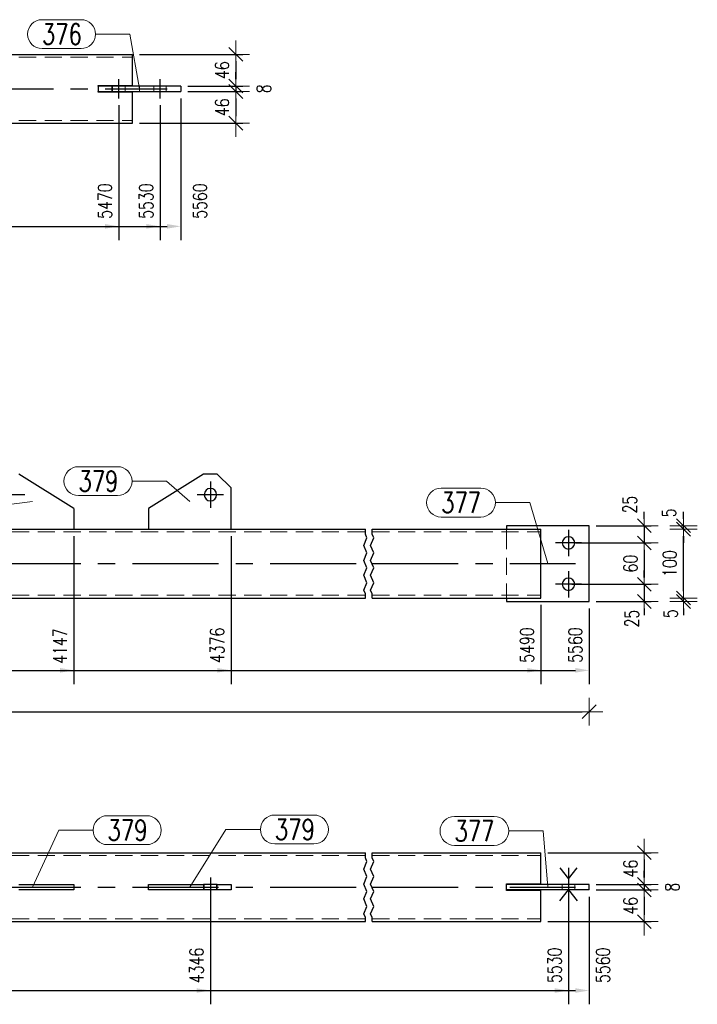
# Model space of a CAD drawing. Header units: millimetres. Extents: x -1005 to 207, y 18226 to 18896.
# Tile 25 of 50: x -393 to -295, y 18605 to 18748. Entities that reach past the tile are written whole.
import ezdxf

# ---------------------------------------------------------------- set-up
doc = ezdxf.new("R2010")
doc.units = ezdxf.units.MM
doc.header["$LTSCALE"] = 10
doc.linetypes.add('HIDDEN', pattern=[0.375, 0.25, -0.125])
doc.linetypes.add('MITTE', pattern=[2, 1.25, -0.25, 0.25, -0.25])
doc.layers.get('Defpoints').update_dxf_attribs({"color": 1})
doc.layers.add('PS_Bolt', color=4, linetype='Continuous')
doc.layers.add('PS_Mid', color=5, linetype='MITTE')
for name, color, linetype, lineweight in [('PS_DIM', 4, 'Continuous', 13), ('PS_Hidden', 2, 'HIDDEN', 9), ('PS_Pos', 1, 'Continuous', 15), ('PS_Shape', 161, 'Continuous', 30), ('PS_SOLID', 7, 'Continuous', 30)]:
    doc.layers.add(name, color=color, linetype=linetype, lineweight=lineweight)
doc.styles.add('simplex', font='simplex.shx', dxfattribs={"width": 0.75})
doc.dimstyles.new('1_10_GŁ_DS1-LS10', dxfattribs={"dimtxt": 2, "dimasz": 2, "dimexe": 2, "dimexo": 1, "dimgap": 1, "dimtad": 1, "dimjust": 4, "dimdec": 0, "dimlfac": 10, "dimtxsty": 'simplex', "dimblk1": 'NONE', "dimsah": 1, "dimcen": 2, "dimclrd": 256, "dimclre": 256, "dimclrt": 3, "dimadec": 1, "dimazin": 0, "dimtfac": 1, "dimtdec": 0, "dimtmove": 2, "dimatfit": 3, "dimfxl": 1, "dimarcsym": 0})
doc.dimstyles.new('1_10_PRZ', dxfattribs={"dimtxt": 2, "dimasz": 1, "dimexe": 2, "dimexo": 5, "dimgap": 1, "dimtad": 1, "dimdec": 0, "dimlfac": 10, "dimtxsty": 'simplex', "dimblk": 'dimznak', "dimcen": 2, "dimse1": 1, "dimse2": 1, "dimclrt": 3, "dimadec": 1, "dimazin": 0, "dimtfac": 1, "dimtdec": 0, "dimtix": 1, "dimtmove": 2, "dimatfit": 3, "dimldrblk": 'dim-grot', "dimfxl": 1, "dimarcsym": 0})
doc.dimstyles.new('1_10_PRZ_DS1-LS10', dxfattribs={"dimtxt": 2, "dimasz": 1, "dimexe": 2, "dimexo": 5, "dimgap": 1, "dimtad": 1, "dimdec": 0, "dimlfac": 10, "dimtxsty": 'simplex', "dimblk": 'dimznak', "dimcen": 2, "dimse1": 1, "dimse2": 1, "dimclrt": 3, "dimadec": 1, "dimazin": 0, "dimtfac": 1, "dimtdec": 0, "dimtix": 1, "dimtmove": 2, "dimatfit": 3, "dimldrblk": 'dim-grot', "dimfxl": 1, "dimarcsym": 0})
doc.dimstyles.new('1_10_SC', dxfattribs={"dimtxt": 2, "dimasz": 1, "dimexe": 1, "dimexo": 1, "dimgap": 1, "dimtad": 1, "dimdec": 0, "dimlfac": 10, "dimtxsty": 'simplex', "dimblk": 'dimznak', "dimcen": 2, "dimclrd": 256, "dimclre": 256, "dimclrt": 3, "dimadec": 1, "dimazin": 0, "dimtfac": 1, "dimtdec": 0, "dimtix": 1, "dimtmove": 2, "dimatfit": 3, "dimldrblk": 'dim-grot', "dimfxl": 1, "dimarcsym": 0})

# ---------------------------------------------------------------- blocks, each defined once
blk = doc.blocks.new('dimznak')
at = {"color": 0}
for points in [[(0, 2), (0, -2)], [(-2, 0), (2, 0)]]:
    blk.add_lwpolyline(points, dxfattribs=at)
at = {"color": 2}
blk.add_lwpolyline([(1, 1), (-1, -1)], dxfattribs=at)
blk = doc.blocks.new('*D181')
at = {"layer": 'Defpoints', "color": 0, "transparency": 16777216}
for p in [(-377.02, 18742.83), (-370.02, 18738.23), (-362.02, 18738.23)]:
    blk.add_point(p, dxfattribs=at)
at = {"layer": 'PS_DIM', "lineweight": -2, "transparency": 16777216}
for p, q in [((-376.02, 18742.83), (-361.02, 18742.83)), ((-362.02, 18741.83), (-362.02, 18739.23)), ((-369.02, 18738.23), (-361.02, 18738.23))]:
    blk.add_line(p, q, dxfattribs=at)
for p, rotation in [((-362.02, 18742.83), 90), ((-362.02, 18738.23), 270)]:
    blk.add_blockref('dimznak', p, dxfattribs=dict(at, rotation=rotation))
at = {"layer": 'PS_DIM', "color": 3, "transparency": 16777216, "insert": (-364.02, 18740.53), "char_height": 2, "attachment_point": 5, "rotation": 90, "style": 'simplex'}
blk.add_mtext('46', dxfattribs=at)
blk = doc.blocks.new('dim-grot')
blk.add_hatch(color=256).paths.add_polyline_path([(0, 0), (-2, 0.5), (-2, -0.5)])
blk.add_lwpolyline([(0, 0), (-2, 0.5), (-2, -0.5), (0, 0)])
blk = doc.blocks.new('*D182')
at = {"layer": 'Defpoints', "color": 0, "transparency": 16777216}
for p in [(-370.02, 18738.23), (-370.02, 18737.43), (-362.02, 18737.43)]:
    blk.add_point(p, dxfattribs=at)
at = {"layer": 'PS_DIM', "lineweight": -2, "transparency": 16777216}
for p, q in [((-362.02, 18739.23), (-362.02, 18740.23)), ((-369.02, 18738.23), (-361.02, 18738.23)), ((-362.02, 18738.23), (-362.02, 18737.43)), ((-369.02, 18737.43), (-361.02, 18737.43)), ((-362.02, 18736.43), (-362.02, 18735.43))]:
    blk.add_line(p, q, dxfattribs=at)
for p, rotation in [((-362.02, 18738.23), 270), ((-362.02, 18737.43), 90)]:
    blk.add_blockref('dimznak', p, dxfattribs=dict(at, rotation=rotation))
at = {"layer": 'PS_DIM', "color": 3, "transparency": 16777216, "insert": (-357.96, 18737.83), "char_height": 2, "attachment_point": 5, "rotation": 90, "style": 'simplex'}
blk.add_mtext('8', dxfattribs=at)
blk = doc.blocks.new('*D183')
at = {"layer": 'Defpoints', "color": 0, "transparency": 16777216}
for p in [(-370.02, 18737.43), (-377.02, 18732.83), (-362.02, 18732.83)]:
    blk.add_point(p, dxfattribs=at)
at = {"layer": 'PS_DIM', "lineweight": -2, "transparency": 16777216}
for p, q in [((-369.02, 18737.43), (-361.02, 18737.43)), ((-362.02, 18736.43), (-362.02, 18733.83)), ((-376.02, 18732.83), (-361.02, 18732.83))]:
    blk.add_line(p, q, dxfattribs=at)
for p, rotation in [((-362.02, 18737.43), 90), ((-362.02, 18732.83), 270)]:
    blk.add_blockref('dimznak', p, dxfattribs=dict(at, rotation=rotation))
at = {"layer": 'PS_DIM', "color": 3, "transparency": 16777216, "insert": (-364.02, 18735.13), "char_height": 2, "attachment_point": 5, "rotation": 90, "style": 'simplex'}
blk.add_mtext('46', dxfattribs=at)
blk = doc.blocks.new('*D365')
at = {"layer": 'Defpoints', "color": 0, "transparency": 16777216}
for p in [(-379.02, 18736.43), (-510.15, 18732.83), (-379.02, 18717.86)]:
    blk.add_point(p, dxfattribs=at)
at = {"layer": 'PS_DIM', "lineweight": -2, "transparency": 16777216}
for p, q in [((-379.02, 18735.43), (-379.02, 18715.86)), ((-510.15, 18731.83), (-510.15, 18715.86)), ((-510.15, 18717.86), (-381.02, 18717.86))]:
    blk.add_line(p, q, dxfattribs=at)
at = {"layer": 'PS_DIM', "transparency": 16777216}
blk.add_solid([(-381.02, 18718.19), (-381.02, 18717.52), (-379.02, 18717.86)], dxfattribs=at)
at = {"layer": 'PS_DIM', "color": 3, "transparency": 16777216, "insert": (-381.04, 18721.52), "char_height": 2, "attachment_point": 5, "rotation": 90, "style": 'simplex'}
blk.add_mtext('5470', dxfattribs=at)
blk = doc.blocks.new('_None')
blk = doc.blocks.new('*D366')
at = {"layer": 'Defpoints', "color": 0, "transparency": 16777216}
for p in [(-373.02, 18736.43), (-510.15, 18732.83), (-373.02, 18717.86)]:
    blk.add_point(p, dxfattribs=at)
at = {"layer": 'PS_DIM', "lineweight": -2, "transparency": 16777216}
for p, q in [((-373.02, 18735.43), (-373.02, 18715.86)), ((-510.15, 18731.83), (-510.15, 18715.86)), ((-510.15, 18717.86), (-375.02, 18717.86))]:
    blk.add_line(p, q, dxfattribs=at)
at = {"layer": 'PS_DIM', "transparency": 16777216}
blk.add_solid([(-375.02, 18718.19), (-375.02, 18717.52), (-373.02, 18717.86)], dxfattribs=at)
at = {"layer": 'PS_DIM', "color": 3, "transparency": 16777216, "insert": (-375.04, 18721.52), "char_height": 2, "attachment_point": 5, "rotation": 90, "style": 'simplex'}
blk.add_mtext('5530', dxfattribs=at)
blk = doc.blocks.new('*D367')
at = {"layer": 'Defpoints', "color": 0, "transparency": 16777216}
for p in [(-370.02, 18737.43), (-510.15, 18732.83), (-370.02, 18717.86)]:
    blk.add_point(p, dxfattribs=at)
at = {"layer": 'PS_DIM', "lineweight": -2, "transparency": 16777216}
for p, q in [((-370.02, 18736.43), (-370.02, 18715.86)), ((-510.15, 18731.83), (-510.15, 18715.86)), ((-510.15, 18717.86), (-372.02, 18717.86))]:
    blk.add_line(p, q, dxfattribs=at)
at = {"layer": 'PS_DIM', "transparency": 16777216}
blk.add_solid([(-372.02, 18718.19), (-372.02, 18717.52), (-370.02, 18717.86)], dxfattribs=at)
at = {"layer": 'PS_DIM', "color": 3, "transparency": 16777216, "insert": (-367.24, 18721.52), "char_height": 2, "attachment_point": 5, "rotation": 90, "style": 'simplex'}
blk.add_mtext('5560', dxfattribs=at)
blk = doc.blocks.new('*X676')
at = {"layer": 'PS_Hidden', "color": 2, "linetype": 'HIDDEN'}
for p, q in [((-401.02, 18742.43), (-377.02, 18742.43)), ((-380.02, 18737.43), (-380.02, 18738.23)), ((-379.92, 18738.23), (-379.92, 18737.43)), ((-378.12, 18738.23), (-378.12, 18737.43)), ((-376.02, 18738.23), (-376.02, 18737.43)), ((-373.92, 18738.23), (-373.92, 18737.43)), ((-372.12, 18738.23), (-372.12, 18737.43)), ((-401.02, 18733.23), (-377.02, 18733.23))]:
    blk.add_line(p, q, dxfattribs=at)
at = {"layer": 'PS_Mid', "color": 5, "linetype": 'MITTE'}
for p, q in [((-379.02, 18736.43), (-379.02, 18739.23)), ((-373.02, 18736.43), (-373.02, 18739.23)), ((-373.02, 18736.43), (-373.02, 18739.23)), ((-401.02, 18737.83), (-372.02, 18737.83))]:
    blk.add_line(p, q, dxfattribs=at)
at = {"layer": 'PS_SOLID', "color": 7, "linetype": 'Continuous'}
for p, q in [((-401.02, 18742.83), (-377.02, 18742.83)), ((-377.02, 18738.33), (-377.02, 18742.83)), ((-382.02, 18738.33), (-377.02, 18738.33)), ((-382.02, 18738.23), (-382.02, 18738.33)), ((-370.02, 18738.23), (-382.02, 18738.23)), ((-382.02, 18738.23), (-382.02, 18737.43)), ((-370.02, 18738.23), (-370.02, 18737.43)), ((-382.02, 18737.43), (-370.02, 18737.43)), ((-382.02, 18737.33), (-382.02, 18737.43)), ((-377.02, 18737.33), (-382.02, 18737.33)), ((-377.02, 18732.83), (-377.02, 18737.33)), ((-401.02, 18732.83), (-377.02, 18732.83))]:
    blk.add_line(p, q, dxfattribs=at)
blk = doc.blocks.new('*X680')
at = {"color": 1}
for p, q in [((-390.17, 18747.86), (-384.5, 18747.86)), ((-382.4, 18745.76), (-377.4, 18745.76)), ((-376.02, 18737.83), (-377.4, 18745.76)), ((-390.17, 18743.66), (-384.5, 18743.66))]:
    blk.add_line(p, q, dxfattribs=at)
for centre, start, end in [((-390.17, 18745.76), 90, 270), ((-384.5, 18745.76), 270, 90)]:
    blk.add_arc(centre, 2.1, start, end, dxfattribs=at)
at = {"color": 30, "style": 'simplex', "width": 0.75}
blk.add_text('376', height=3, dxfattribs=at).set_placement((-390.17, 18744.26))
blk = doc.blocks.new('*D852')
at = {"layer": 'Defpoints', "color": 0, "transparency": 16777216}
for p in [(-385.55, 18673.9), (-517.38, 18663.9), (-385.55, 18653.4)]:
    blk.add_point(p, dxfattribs=at)
at = {"layer": 'PS_DIM', "lineweight": -2, "transparency": 16777216}
for p, q in [((-385.55, 18672.9), (-385.55, 18651.4)), ((-517.38, 18662.9), (-517.38, 18651.4)), ((-517.38, 18653.4), (-387.55, 18653.4))]:
    blk.add_line(p, q, dxfattribs=at)
at = {"layer": 'PS_DIM', "transparency": 16777216}
blk.add_solid([(-387.55, 18653.74), (-387.55, 18653.07), (-385.55, 18653.4)], dxfattribs=at)
at = {"layer": 'PS_DIM', "color": 3, "transparency": 16777216, "insert": (-387.57, 18656.92), "char_height": 2, "attachment_point": 5, "rotation": 90, "style": 'simplex'}
blk.add_mtext('4147', dxfattribs=at)
blk = doc.blocks.new('*D853')
at = {"layer": 'Defpoints', "color": 0, "transparency": 16777216}
for p in [(-362.72, 18673.9), (-517.38, 18663.9), (-362.72, 18653.4)]:
    blk.add_point(p, dxfattribs=at)
at = {"layer": 'PS_DIM', "lineweight": -2, "transparency": 16777216}
for p, q in [((-362.72, 18672.9), (-362.72, 18651.4)), ((-517.38, 18662.9), (-517.38, 18651.4)), ((-517.38, 18653.4), (-364.72, 18653.4))]:
    blk.add_line(p, q, dxfattribs=at)
at = {"layer": 'PS_DIM', "transparency": 16777216}
blk.add_solid([(-364.72, 18653.74), (-364.72, 18653.07), (-362.72, 18653.4)], dxfattribs=at)
at = {"layer": 'PS_DIM', "color": 3, "transparency": 16777216, "insert": (-364.74, 18657.03), "char_height": 2, "attachment_point": 5, "rotation": 90, "style": 'simplex'}
blk.add_mtext('4376', dxfattribs=at)
blk = doc.blocks.new('*D854')
at = {"layer": 'Defpoints', "color": 0, "transparency": 16777216}
for p in [(-517.38, 18663.9), (-317.72, 18663.9), (-317.72, 18653.4)]:
    blk.add_point(p, dxfattribs=at)
at = {"layer": 'PS_DIM', "lineweight": -2, "transparency": 16777216}
for p, q in [((-517.38, 18662.9), (-517.38, 18651.4)), ((-317.72, 18662.9), (-317.72, 18651.4)), ((-517.38, 18653.4), (-319.72, 18653.4))]:
    blk.add_line(p, q, dxfattribs=at)
at = {"layer": 'PS_DIM', "transparency": 16777216}
blk.add_solid([(-319.72, 18653.74), (-319.72, 18653.07), (-317.72, 18653.4)], dxfattribs=at)
at = {"layer": 'PS_DIM', "color": 3, "transparency": 16777216, "insert": (-319.74, 18657.07), "char_height": 2, "attachment_point": 5, "rotation": 90, "style": 'simplex'}
blk.add_mtext('5490', dxfattribs=at)
blk = doc.blocks.new('*D855')
at = {"layer": 'Defpoints', "color": 0, "transparency": 16777216}
for p in [(-517.38, 18663.9), (-310.72, 18663.4), (-310.72, 18653.4)]:
    blk.add_point(p, dxfattribs=at)
at = {"layer": 'PS_DIM', "lineweight": -2, "transparency": 16777216}
for p, q in [((-517.38, 18662.9), (-517.38, 18651.4)), ((-310.72, 18662.4), (-310.72, 18651.4)), ((-517.38, 18653.4), (-312.72, 18653.4))]:
    blk.add_line(p, q, dxfattribs=at)
at = {"layer": 'PS_DIM', "transparency": 16777216}
blk.add_solid([(-312.72, 18653.74), (-312.72, 18653.07), (-310.72, 18653.4)], dxfattribs=at)
at = {"layer": 'PS_DIM', "color": 3, "transparency": 16777216, "insert": (-312.74, 18657.07), "char_height": 2, "attachment_point": 5, "rotation": 90, "style": 'simplex'}
blk.add_mtext('5560', dxfattribs=at)
blk = doc.blocks.new('*D856')
at = {"layer": 'Defpoints', "color": 0, "transparency": 16777216}
for p in [(-524.38, 18663.4), (-310.72, 18663.4), (-310.72, 18647.4)]:
    blk.add_point(p, dxfattribs=at)
at = {"layer": 'PS_DIM', "color": 0, "lineweight": -2, "transparency": 16777216}
blk.add_line((-523.38, 18647.4), (-311.72, 18647.4), dxfattribs=at)
at = {"layer": 'PS_DIM', "color": 0, "lineweight": -2, "transparency": 16777216, "rotation": 180}
blk.add_blockref('dimznak', (-524.38, 18647.4), dxfattribs=at)
at = {"layer": 'PS_DIM', "color": 0, "lineweight": -2, "transparency": 16777216}
blk.add_blockref('dimznak', (-310.72, 18647.4), dxfattribs=at)
at = {"layer": 'PS_DIM', "color": 3, "transparency": 16777216, "insert": (-417.55, 18649.44), "char_height": 2, "attachment_point": 5, "style": 'simplex'}
blk.add_mtext('5630', dxfattribs=at)
blk = doc.blocks.new('*D1009')
at = {"layer": 'Defpoints', "color": 0, "transparency": 16777216}
for p in [(-310.72, 18674.4), (-313.72, 18671.9), (-302.72, 18671.9)]:
    blk.add_point(p, dxfattribs=at)
at = {"layer": 'PS_DIM', "lineweight": -2, "transparency": 16777216}
for p, q in [((-302.72, 18675.4), (-302.72, 18676.4)), ((-309.72, 18674.4), (-301.72, 18674.4)), ((-302.72, 18674.4), (-302.72, 18671.9)), ((-312.72, 18671.9), (-301.72, 18671.9)), ((-302.72, 18670.9), (-302.72, 18669.9))]:
    blk.add_line(p, q, dxfattribs=at)
for p, rotation in [((-302.72, 18674.4), 270), ((-302.72, 18671.9), 90)]:
    blk.add_blockref('dimznak', p, dxfattribs=dict(at, rotation=rotation))
at = {"layer": 'PS_DIM', "color": 3, "transparency": 16777216, "insert": (-304.82, 18677.47), "char_height": 2, "attachment_point": 5, "rotation": 90, "style": 'simplex'}
blk.add_mtext('25', dxfattribs=at)
blk = doc.blocks.new('*D1010')
at = {"layer": 'Defpoints', "color": 0, "transparency": 16777216}
for p in [(-313.72, 18671.9), (-314.25, 18665.9), (-302.72, 18665.9)]:
    blk.add_point(p, dxfattribs=at)
at = {"layer": 'PS_DIM', "lineweight": -2, "transparency": 16777216}
for p, q in [((-312.72, 18671.9), (-301.72, 18671.9)), ((-302.72, 18670.9), (-302.72, 18666.9)), ((-313.25, 18665.9), (-301.72, 18665.9))]:
    blk.add_line(p, q, dxfattribs=at)
for p, rotation in [((-302.72, 18671.9), 90), ((-302.72, 18665.9), 270)]:
    blk.add_blockref('dimznak', p, dxfattribs=dict(at, rotation=rotation))
at = {"layer": 'PS_DIM', "color": 3, "transparency": 16777216, "insert": (-304.72, 18668.9), "char_height": 2, "attachment_point": 5, "rotation": 90, "style": 'simplex'}
blk.add_mtext('60', dxfattribs=at)
blk = doc.blocks.new('*D1011')
at = {"layer": 'Defpoints', "color": 0, "transparency": 16777216}
for p in [(-314.25, 18665.9), (-310.72, 18663.4), (-302.72, 18663.4)]:
    blk.add_point(p, dxfattribs=at)
at = {"layer": 'PS_DIM', "lineweight": -2, "transparency": 16777216}
for p, q in [((-302.72, 18666.9), (-302.72, 18667.9)), ((-313.25, 18665.9), (-301.72, 18665.9)), ((-302.72, 18665.9), (-302.72, 18663.4)), ((-309.72, 18663.4), (-301.72, 18663.4)), ((-302.72, 18662.4), (-302.72, 18661.4))]:
    blk.add_line(p, q, dxfattribs=at)
for p, rotation in [((-302.72, 18665.9), 270), ((-302.72, 18663.4), 90)]:
    blk.add_blockref('dimznak', p, dxfattribs=dict(at, rotation=rotation))
at = {"layer": 'PS_DIM', "color": 3, "transparency": 16777216, "insert": (-304.53, 18660.92), "char_height": 2, "attachment_point": 5, "rotation": 90, "style": 'simplex'}
blk.add_mtext('25', dxfattribs=at)
blk = doc.blocks.new('*D1012')
at = {"layer": 'Defpoints', "color": 0, "transparency": 16777216}
for p in [(-317.72, 18663.9), (-297.02, 18663.9), (-322.72, 18663.4)]:
    blk.add_point(p, dxfattribs=at)
at = {"layer": 'PS_DIM', "color": 0, "lineweight": -2, "transparency": 16777216}
for p, q in [((-297.02, 18664.9), (-297.02, 18665.9)), ((-297.02, 18663.4), (-297.02, 18663.9)), ((-297.02, 18662.4), (-297.02, 18661.4))]:
    blk.add_line(p, q, dxfattribs=at)
for p, rotation in [((-297.02, 18663.9), 270), ((-297.02, 18663.4), 90)]:
    blk.add_blockref('dimznak', p, dxfattribs=dict(at, rotation=rotation))
at = {"layer": 'PS_DIM', "color": 3, "transparency": 16777216, "insert": (-298.9, 18661.62), "char_height": 2, "attachment_point": 5, "rotation": 90, "style": 'simplex'}
blk.add_mtext('5', dxfattribs=at)
blk = doc.blocks.new('*D1013')
at = {"layer": 'Defpoints', "color": 0, "transparency": 16777216}
for p in [(-317.72, 18673.9), (-297.02, 18673.9), (-317.72, 18663.9)]:
    blk.add_point(p, dxfattribs=at)
at = {"layer": 'PS_DIM', "color": 0, "lineweight": -2, "transparency": 16777216}
blk.add_line((-297.02, 18664.9), (-297.02, 18672.9), dxfattribs=at)
for p, rotation in [((-297.02, 18673.9), 90), ((-297.02, 18663.9), 270)]:
    blk.add_blockref('dimznak', p, dxfattribs=dict(at, rotation=rotation))
at = {"layer": 'PS_DIM', "color": 3, "transparency": 16777216, "insert": (-299.02, 18668.9), "char_height": 2, "attachment_point": 5, "rotation": 90, "style": 'simplex'}
blk.add_mtext('100', dxfattribs=at)
blk = doc.blocks.new('*D1014')
at = {"layer": 'Defpoints', "color": 0, "transparency": 16777216}
for p in [(-317.72, 18673.9), (-310.72, 18674.4), (-297.02, 18674.4)]:
    blk.add_point(p, dxfattribs=at)
at = {"layer": 'PS_DIM', "color": 0, "lineweight": -2, "transparency": 16777216}
for p, q in [((-297.02, 18675.4), (-297.02, 18676.4)), ((-297.02, 18673.9), (-297.02, 18674.4)), ((-297.02, 18672.9), (-297.02, 18671.9))]:
    blk.add_line(p, q, dxfattribs=at)
for p, rotation in [((-297.02, 18674.4), 270), ((-297.02, 18673.9), 90)]:
    blk.add_blockref('dimznak', p, dxfattribs=dict(at, rotation=rotation))
at = {"layer": 'PS_DIM', "color": 3, "transparency": 16777216, "insert": (-299.13, 18676.26), "char_height": 2, "attachment_point": 5, "rotation": 90, "style": 'simplex'}
blk.add_mtext('5', dxfattribs=at)
blk = doc.blocks.new('*D1066')
at = {"layer": 'Defpoints', "color": 0, "transparency": 16777216}
for p in [(-317.72, 18626.92), (-310.72, 18622.32), (-302.72, 18622.32)]:
    blk.add_point(p, dxfattribs=at)
at = {"layer": 'PS_DIM', "lineweight": -2, "transparency": 16777216}
for p, q in [((-316.72, 18626.92), (-301.72, 18626.92)), ((-302.72, 18625.92), (-302.72, 18623.32)), ((-309.72, 18622.32), (-301.72, 18622.32))]:
    blk.add_line(p, q, dxfattribs=at)
for p, rotation in [((-302.72, 18626.92), 90), ((-302.72, 18622.32), 270)]:
    blk.add_blockref('dimznak', p, dxfattribs=dict(at, rotation=rotation))
at = {"layer": 'PS_DIM', "color": 3, "transparency": 16777216, "insert": (-304.72, 18624.62), "char_height": 2, "attachment_point": 5, "rotation": 90, "style": 'simplex'}
blk.add_mtext('46', dxfattribs=at)
blk = doc.blocks.new('*D1067')
at = {"layer": 'Defpoints', "color": 0, "transparency": 16777216}
for p in [(-310.72, 18622.32), (-310.72, 18621.52), (-302.72, 18621.52)]:
    blk.add_point(p, dxfattribs=at)
at = {"layer": 'PS_DIM', "lineweight": -2, "transparency": 16777216}
for p, q in [((-302.72, 18623.32), (-302.72, 18624.32)), ((-309.72, 18622.32), (-301.72, 18622.32)), ((-302.72, 18622.32), (-302.72, 18621.52)), ((-309.72, 18621.52), (-301.72, 18621.52)), ((-302.72, 18620.52), (-302.72, 18619.52))]:
    blk.add_line(p, q, dxfattribs=at)
for p, rotation in [((-302.72, 18622.32), 270), ((-302.72, 18621.52), 90)]:
    blk.add_blockref('dimznak', p, dxfattribs=dict(at, rotation=rotation))
at = {"layer": 'PS_DIM', "color": 3, "transparency": 16777216, "insert": (-298.66, 18621.92), "char_height": 2, "attachment_point": 5, "rotation": 90, "style": 'simplex'}
blk.add_mtext('8', dxfattribs=at)
blk = doc.blocks.new('*D1068')
at = {"layer": 'Defpoints', "color": 0, "transparency": 16777216}
for p in [(-310.72, 18621.52), (-317.72, 18616.92), (-302.72, 18616.92)]:
    blk.add_point(p, dxfattribs=at)
at = {"layer": 'PS_DIM', "lineweight": -2, "transparency": 16777216}
for p, q in [((-309.72, 18621.52), (-301.72, 18621.52)), ((-302.72, 18620.52), (-302.72, 18617.92)), ((-316.72, 18616.92), (-301.72, 18616.92))]:
    blk.add_line(p, q, dxfattribs=at)
for p, rotation in [((-302.72, 18621.52), 90), ((-302.72, 18616.92), 270)]:
    blk.add_blockref('dimznak', p, dxfattribs=dict(at, rotation=rotation))
at = {"layer": 'PS_DIM', "color": 3, "transparency": 16777216, "insert": (-304.72, 18619.22), "char_height": 2, "attachment_point": 5, "rotation": 90, "style": 'simplex'}
blk.add_mtext('46', dxfattribs=at)
blk = doc.blocks.new('*D1159')
at = {"layer": 'Defpoints', "color": 0, "transparency": 16777216}
for p in [(-365.72, 18621.52), (-517.38, 18616.92), (-365.72, 18606.92)]:
    blk.add_point(p, dxfattribs=at)
at = {"layer": 'PS_DIM', "lineweight": -2, "transparency": 16777216}
for p, q in [((-365.72, 18620.52), (-365.72, 18604.92)), ((-517.38, 18615.92), (-517.38, 18604.92)), ((-517.38, 18606.92), (-367.72, 18606.92))]:
    blk.add_line(p, q, dxfattribs=at)
at = {"layer": 'PS_DIM', "transparency": 16777216}
blk.add_solid([(-367.72, 18607.25), (-367.72, 18606.59), (-365.72, 18606.92)], dxfattribs=at)
at = {"layer": 'PS_DIM', "color": 3, "transparency": 16777216, "insert": (-367.74, 18610.55), "char_height": 2, "attachment_point": 5, "rotation": 90, "style": 'simplex'}
blk.add_mtext('4346', dxfattribs=at)
blk = doc.blocks.new('*D1160')
at = {"layer": 'Defpoints', "color": 0, "transparency": 16777216}
for p in [(-313.72, 18621.62), (-517.38, 18616.92), (-313.72, 18606.92)]:
    blk.add_point(p, dxfattribs=at)
at = {"layer": 'PS_DIM', "lineweight": -2, "transparency": 16777216}
for p, q in [((-313.72, 18620.62), (-313.72, 18604.92)), ((-517.38, 18615.92), (-517.38, 18604.92)), ((-517.38, 18606.92), (-315.72, 18606.92))]:
    blk.add_line(p, q, dxfattribs=at)
at = {"layer": 'PS_DIM', "transparency": 16777216}
blk.add_solid([(-315.72, 18607.25), (-315.72, 18606.59), (-313.72, 18606.92)], dxfattribs=at)
at = {"layer": 'PS_DIM', "color": 3, "transparency": 16777216, "insert": (-315.74, 18610.58), "char_height": 2, "attachment_point": 5, "rotation": 90, "style": 'simplex'}
blk.add_mtext('5530', dxfattribs=at)
blk = doc.blocks.new('*D1161')
at = {"layer": 'Defpoints', "color": 0, "transparency": 16777216}
for p in [(-310.72, 18621.52), (-517.38, 18616.92), (-310.72, 18606.92)]:
    blk.add_point(p, dxfattribs=at)
at = {"layer": 'PS_DIM', "lineweight": -2, "transparency": 16777216}
for p, q in [((-310.72, 18620.52), (-310.72, 18604.92)), ((-517.38, 18615.92), (-517.38, 18604.92)), ((-517.38, 18606.92), (-312.72, 18606.92))]:
    blk.add_line(p, q, dxfattribs=at)
at = {"layer": 'PS_DIM', "transparency": 16777216}
blk.add_solid([(-312.72, 18607.25), (-312.72, 18606.59), (-310.72, 18606.92)], dxfattribs=at)
at = {"layer": 'PS_DIM', "color": 3, "transparency": 16777216, "insert": (-308.72, 18610.58), "char_height": 2, "attachment_point": 5, "rotation": 90, "style": 'simplex'}
blk.add_mtext('5560', dxfattribs=at)
blk = doc.blocks.new('*X1590')
at = {"color": 1}
for p, q in [((-343.22, 18673.16), (-343.22, 18673.9)), ((-342.22, 18673.16), (-342.22, 18673.9)), ((-343.45, 18671.54), (-342.99, 18672.62)), ((-342.99, 18672.62), (-343.22, 18673.16)), ((-342.45, 18671.54), (-341.99, 18672.62)), ((-341.99, 18672.62), (-342.22, 18673.16)), ((-342.99, 18670.45), (-343.45, 18671.54)), ((-341.99, 18670.45), (-342.45, 18671.54)), ((-343.45, 18669.37), (-342.99, 18670.45)), ((-342.45, 18669.37), (-341.99, 18670.45)), ((-342.99, 18668.29), (-343.45, 18669.37)), ((-343.45, 18667.2), (-342.99, 18668.29)), ((-341.99, 18668.29), (-342.45, 18669.37)), ((-342.45, 18667.2), (-341.99, 18668.29)), ((-342.99, 18666.12), (-343.45, 18667.2)), ((-341.99, 18666.12), (-342.45, 18667.2)), ((-343.45, 18665.03), (-342.99, 18666.12)), ((-342.45, 18665.03), (-341.99, 18666.12)), ((-343.22, 18664.49), (-343.45, 18665.03)), ((-343.22, 18663.9), (-343.22, 18664.49)), ((-342.22, 18664.49), (-342.45, 18665.03)), ((-342.22, 18663.9), (-342.22, 18664.49))]:
    blk.add_line(p, q, dxfattribs=at)
at = {"layer": 'PS_Hidden', "color": 2, "linetype": 'HIDDEN'}
for p, q in [((-322.72, 18673.9), (-322.72, 18673.5)), ((-417.05, 18673.5), (-343.22, 18673.5)), ((-342.22, 18673.5), (-317.72, 18673.5)), ((-322.72, 18673.5), (-322.72, 18664.3)), ((-417.05, 18664.3), (-343.22, 18664.3)), ((-342.22, 18664.3), (-317.72, 18664.3)), ((-322.72, 18664.3), (-322.72, 18663.9))]:
    blk.add_line(p, q, dxfattribs=at)
at = {"layer": 'PS_Mid', "color": 5, "linetype": 'MITTE'}
for p, q in [((-365.72, 18680.8), (-365.72, 18677)), ((-392.65, 18678.9), (-396.45, 18678.9)), ((-363.82, 18678.9), (-367.62, 18678.9)), ((-313.72, 18673.8), (-313.72, 18670)), ((-311.82, 18671.9), (-315.62, 18671.9)), ((-417.05, 18668.9), (-343.22, 18668.9)), ((-342.22, 18668.9), (-312.72, 18668.9)), ((-313.72, 18667.8), (-313.72, 18664)), ((-311.82, 18665.9), (-315.62, 18665.9))]:
    blk.add_line(p, q, dxfattribs=at)
at = {"layer": 'PS_SOLID', "color": 7, "linetype": 'Continuous'}
for p, q in [((-385.55, 18676.9), (-393.55, 18681.9)), ((-366.72, 18681.9), (-374.72, 18676.9)), ((-364.72, 18681.9), (-366.72, 18681.9)), ((-362.72, 18679.9), (-364.72, 18681.9)), ((-362.72, 18673.9), (-362.72, 18679.9)), ((-385.55, 18676.9), (-385.55, 18673.9)), ((-374.72, 18676.9), (-374.72, 18673.9)), ((-417.05, 18673.9), (-343.22, 18673.9)), ((-342.22, 18673.9), (-317.72, 18673.9)), ((-322.72, 18674.4), (-322.72, 18673.9)), ((-310.72, 18674.4), (-322.72, 18674.4)), ((-317.72, 18663.9), (-317.72, 18673.9)), ((-310.72, 18663.4), (-310.72, 18674.4)), ((-417.05, 18663.9), (-343.22, 18663.9)), ((-342.22, 18663.9), (-317.72, 18663.9)), ((-322.72, 18663.9), (-322.72, 18663.4)), ((-322.72, 18663.4), (-310.72, 18663.4))]:
    blk.add_line(p, q, dxfattribs=at)
at = {"layer": 'PS_SOLID', "color": 7, "extrusion": (0, 0, -1)}
for centre in [(365.72, 18678.9), (313.72, 18671.9), (313.72, 18665.9)]:
    blk.add_circle(centre, 0.9, dxfattribs=at)
blk = doc.blocks.new('*X1592')
at = {"color": 4, "linetype": 'Continuous'}
blk.add_line((-313.72, 18665.9), (-313.72, 18665.9), dxfattribs=at)
blk.add_line((-313.72, 18665.9), (-313.72, 18665.9), dxfattribs=at)
blk.add_line((-313.72, 18665.9), (-313.72, 18665.9), dxfattribs=at)
blk.add_line((-313.72, 18665.9), (-313.72, 18665.9), dxfattribs=at)
blk.add_line((-313.72, 18665.9), (-313.72, 18665.9), dxfattribs=at)
blk = doc.blocks.new('*X1593')
at = {"color": 4, "linetype": 'Continuous'}
blk.add_line((-313.72, 18671.9), (-313.72, 18671.9), dxfattribs=at)
blk.add_line((-313.72, 18671.9), (-313.72, 18671.9), dxfattribs=at)
blk.add_line((-313.72, 18671.9), (-313.72, 18671.9), dxfattribs=at)
blk.add_line((-313.72, 18671.9), (-313.72, 18671.9), dxfattribs=at)
blk.add_line((-313.72, 18671.9), (-313.72, 18671.9), dxfattribs=at)
blk = doc.blocks.new('*X1602')
at = {"color": 1}
for p, q in [((-332.22, 18679.85), (-326.44, 18679.85)), ((-324.34, 18677.75), (-319.34, 18677.75)), ((-316.72, 18668.9), (-319.34, 18677.75)), ((-332.22, 18675.65), (-326.44, 18675.65))]:
    blk.add_line(p, q, dxfattribs=at)
for centre, start, end in [((-332.22, 18677.75), 90, 270), ((-326.44, 18677.75), 270, 90)]:
    blk.add_arc(centre, 2.1, start, end, dxfattribs=at)
at = {"color": 2, "style": 'simplex', "width": 0.75}
blk.add_text('377', height=3, dxfattribs=at).set_placement((-332.22, 18676.25))
blk = doc.blocks.new('*X1604')
at = {"color": 1}
for p, q in [((-410.71, 18679.19), (-405.03, 18679.19)), ((-402.93, 18677.09), (-397.93, 18677.09)), ((-391.55, 18677.9), (-397.93, 18677.09)), ((-410.71, 18674.99), (-405.03, 18674.99))]:
    blk.add_line(p, q, dxfattribs=at)
for centre, start, end in [((-410.71, 18677.09), 90, 270), ((-405.03, 18677.09), 270, 90)]:
    blk.add_arc(centre, 2.1, start, end, dxfattribs=at)
at = {"color": 2, "style": 'simplex', "width": 0.75}
blk.add_text('379', height=3, dxfattribs=at).set_placement((-410.71, 18675.59))
blk = doc.blocks.new('*X1605')
at = {"color": 1}
for p, q in [((-384.88, 18682.97), (-379.2, 18682.97)), ((-377.1, 18680.87), (-372.1, 18680.87)), ((-368.72, 18677.9), (-372.1, 18680.87)), ((-384.88, 18678.77), (-379.2, 18678.77))]:
    blk.add_line(p, q, dxfattribs=at)
for centre, start, end in [((-384.88, 18680.87), 90, 270), ((-379.2, 18680.87), 270, 90)]:
    blk.add_arc(centre, 2.1, start, end, dxfattribs=at)
at = {"color": 2, "style": 'simplex', "width": 0.75}
blk.add_text('379', height=3, dxfattribs=at).set_placement((-384.88, 18679.37))
blk = doc.blocks.new('*X1609')
at = {"color": 1}
for p, q in [((-343.22, 18626.18), (-343.22, 18626.92)), ((-342.22, 18626.18), (-342.22, 18626.92)), ((-343.45, 18624.55), (-342.99, 18625.63)), ((-342.99, 18625.63), (-343.22, 18626.18)), ((-342.45, 18624.55), (-341.99, 18625.63)), ((-341.99, 18625.63), (-342.22, 18626.18)), ((-342.99, 18623.47), (-343.45, 18624.55)), ((-341.99, 18623.47), (-342.45, 18624.55)), ((-343.45, 18622.38), (-342.99, 18623.47)), ((-342.99, 18621.3), (-343.45, 18622.38)), ((-342.45, 18622.38), (-341.99, 18623.47)), ((-341.99, 18621.3), (-342.45, 18622.38)), ((-343.45, 18620.22), (-342.99, 18621.3)), ((-342.45, 18620.22), (-341.99, 18621.3)), ((-342.99, 18619.13), (-343.45, 18620.22)), ((-341.99, 18619.13), (-342.45, 18620.22)), ((-343.45, 18618.05), (-342.99, 18619.13)), ((-343.22, 18617.51), (-343.45, 18618.05)), ((-342.45, 18618.05), (-341.99, 18619.13)), ((-342.22, 18617.51), (-342.45, 18618.05)), ((-343.22, 18616.92), (-343.22, 18617.51)), ((-342.22, 18616.92), (-342.22, 18617.51))]:
    blk.add_line(p, q, dxfattribs=at)
at = {"layer": 'PS_Hidden', "color": 2, "linetype": 'HIDDEN'}
for p, q in [((-417.05, 18626.52), (-343.22, 18626.52)), ((-342.22, 18626.52), (-317.72, 18626.52)), ((-366.62, 18621.52), (-366.62, 18622.32)), ((-364.82, 18621.52), (-364.82, 18622.32)), ((-314.62, 18621.52), (-314.62, 18622.32)), ((-312.82, 18621.52), (-312.82, 18622.32)), ((-417.05, 18617.32), (-343.22, 18617.32)), ((-342.22, 18617.32), (-317.72, 18617.32))]:
    blk.add_line(p, q, dxfattribs=at)
at = {"layer": 'PS_Mid', "color": 5, "linetype": 'MITTE'}
for p, q in [((-365.72, 18623.32), (-365.72, 18620.52)), ((-313.72, 18623.32), (-313.72, 18620.52)), ((-313.72, 18623.32), (-313.72, 18620.52)), ((-417.05, 18621.92), (-343.22, 18621.92)), ((-342.22, 18621.92), (-312.72, 18621.92))]:
    blk.add_line(p, q, dxfattribs=at)
at = {"layer": 'PS_SOLID', "color": 7, "linetype": 'Continuous'}
for p, q in [((-417.05, 18626.92), (-343.22, 18626.92)), ((-342.22, 18626.92), (-317.72, 18626.92)), ((-317.72, 18622.42), (-317.72, 18626.92)), ((-393.55, 18622.32), (-385.55, 18622.32)), ((-385.55, 18622.32), (-385.55, 18621.52)), ((-374.72, 18621.52), (-374.72, 18622.32)), ((-374.72, 18622.32), (-366.72, 18622.32)), ((-366.72, 18622.32), (-366.72, 18621.52)), ((-364.72, 18622.32), (-366.72, 18622.32)), ((-364.72, 18621.52), (-364.72, 18622.32)), ((-364.72, 18622.32), (-362.72, 18622.32)), ((-362.72, 18622.32), (-362.72, 18621.52)), ((-322.72, 18622.42), (-317.72, 18622.42)), ((-322.72, 18622.32), (-322.72, 18622.42)), ((-322.72, 18621.52), (-322.72, 18622.32)), ((-310.72, 18622.32), (-322.72, 18622.32)), ((-310.72, 18621.52), (-310.72, 18622.32)), ((-385.55, 18621.52), (-393.55, 18621.52)), ((-366.72, 18621.52), (-374.72, 18621.52)), ((-364.72, 18621.52), (-366.72, 18621.52)), ((-362.72, 18621.52), (-364.72, 18621.52)), ((-310.72, 18621.52), (-322.72, 18621.52)), ((-322.72, 18621.42), (-322.72, 18621.52)), ((-317.72, 18621.42), (-322.72, 18621.42)), ((-317.72, 18616.92), (-317.72, 18621.42)), ((-417.05, 18616.92), (-343.22, 18616.92)), ((-342.22, 18616.92), (-317.72, 18616.92))]:
    blk.add_line(p, q, dxfattribs=at)
blk = doc.blocks.new('*X1611')
at = {"color": 4, "linetype": 'Continuous'}
for p, q in [((-315, 18624.72), (-313.72, 18623.12)), ((-313.72, 18623.12), (-312.44, 18624.72)), ((-313.72, 18624.72), (-313.72, 18619.92)), ((-315, 18619.92), (-313.72, 18621.52)), ((-313.72, 18621.52), (-312.44, 18619.92))]:
    blk.add_line(p, q, dxfattribs=at)
blk = doc.blocks.new('*X1612')
at = {"color": 4, "linetype": 'Continuous'}
for p, q in [((-315, 18624.72), (-313.72, 18623.12)), ((-313.72, 18623.12), (-312.44, 18624.72)), ((-313.72, 18624.72), (-313.72, 18619.92)), ((-315, 18619.92), (-313.72, 18621.52)), ((-313.72, 18621.52), (-312.44, 18619.92))]:
    blk.add_line(p, q, dxfattribs=at)
blk = doc.blocks.new('*X1621')
at = {"color": 1}
for p, q in [((-330.28, 18632.18), (-324.5, 18632.18)), ((-322.4, 18630.08), (-317.4, 18630.08)), ((-316.72, 18621.92), (-317.4, 18630.08)), ((-330.28, 18627.98), (-324.5, 18627.98))]:
    blk.add_line(p, q, dxfattribs=at)
for centre, start, end in [((-330.28, 18630.08), 90, 270), ((-324.5, 18630.08), 270, 90)]:
    blk.add_arc(centre, 2.1, start, end, dxfattribs=at)
at = {"color": 2, "style": 'simplex', "width": 0.75}
blk.add_text('377', height=3, dxfattribs=at).set_placement((-330.28, 18628.58))
blk = doc.blocks.new('*X1623')
at = {"color": 1}
for p, q in [((-380.65, 18632.3), (-374.97, 18632.3)), ((-391.55, 18621.92), (-387.75, 18630.2)), ((-387.75, 18630.2), (-382.75, 18630.2)), ((-380.65, 18628.1), (-374.97, 18628.1))]:
    blk.add_line(p, q, dxfattribs=at)
for centre, start, end in [((-380.65, 18630.2), 90, 270), ((-374.97, 18630.2), 270, 90)]:
    blk.add_arc(centre, 2.1, start, end, dxfattribs=at)
at = {"color": 2, "style": 'simplex', "width": 0.75}
blk.add_text('379', height=3, dxfattribs=at).set_placement((-380.65, 18628.7))
blk = doc.blocks.new('*X1624')
at = {"color": 1}
for p, q in [((-356.36, 18632.4), (-350.68, 18632.4)), ((-368.72, 18621.92), (-363.46, 18630.3)), ((-363.46, 18630.3), (-358.46, 18630.3)), ((-356.36, 18628.2), (-350.68, 18628.2))]:
    blk.add_line(p, q, dxfattribs=at)
for centre, start, end in [((-356.36, 18630.3), 90, 270), ((-350.68, 18630.3), 270, 90)]:
    blk.add_arc(centre, 2.1, start, end, dxfattribs=at)
at = {"color": 2, "style": 'simplex', "width": 0.75}
blk.add_text('379', height=3, dxfattribs=at).set_placement((-356.36, 18628.8))

msp = doc.modelspace()

# ---------------------------------------------------------------- block references
at = {"layer": 'PS_Bolt', "color": 4}
for name in ['*X1593', '*X1592', '*X1611', '*X1612']:
    msp.add_blockref(name, (0, 0), dxfattribs=at)
at = {"layer": 'PS_Pos'}
for name in ['*X680', '*X1605', '*X1602', '*X1604', '*X1623', '*X1624', '*X1621']:
    msp.add_blockref(name, (0, 0), dxfattribs=at)
at = {"layer": 'PS_Shape', "color": 40}
for name in ['*X676', '*X1590', '*X1609']:
    msp.add_blockref(name, (0, 0), dxfattribs=at)

# ---------------------------------------------------------------- dimensions: what is measured, and where the dimension line sits
at = {"layer": 'PS_DIM'}
for base, p1, p2, dimstyle, picture, middle in [((-362.02, 18738.23), (-377.02, 18742.83), (-370.02, 18738.23), '1_10_SC', '*D181', (-364.02, 18740.53)), ((-362.02, 18732.83), (-370.02, 18737.43), (-377.02, 18732.83), '1_10_SC', '*D183', (-364.02, 18735.13)), ((-297.02, 18673.9), (-317.72, 18663.9), (-317.72, 18673.9), '1_10_PRZ', '*D1013', (-299.02, 18668.9)), ((-302.72, 18665.9), (-313.72, 18671.9), (-314.25, 18665.9), '1_10_SC', '*D1010', (-304.72, 18668.9)), ((-302.72, 18622.32), (-317.72, 18626.92), (-310.72, 18622.32), '1_10_SC', '*D1066', (-304.72, 18624.62)), ((-302.72, 18616.92), (-310.72, 18621.52), (-317.72, 18616.92), '1_10_SC', '*D1068', (-304.72, 18619.22))]:
    dim = msp.add_linear_dim(base=base, p1=p1, p2=p2, angle=90, dimstyle=dimstyle, dxfattribs=at)
    dim.commit()
    dim.dimension.update_dxf_attribs({"geometry": picture, "text_midpoint": middle})
for base, p1, p2, dimstyle, picture, middle, dimtype in [((-362.02, 18737.43), (-370.02, 18738.23), (-370.02, 18737.43), '1_10_SC', '*D182', (-357.96, 18737.83), 128), ((-302.72, 18671.9), (-310.72, 18674.4), (-313.72, 18671.9), '1_10_SC', '*D1009', (-304.82, 18677.47), 160), ((-297.02, 18674.4), (-317.72, 18673.9), (-310.72, 18674.4), '1_10_PRZ', '*D1014', (-299.13, 18676.26), 160), ((-302.72, 18663.4), (-314.25, 18665.9), (-310.72, 18663.4), '1_10_SC', '*D1011', (-304.53, 18660.92), 160), ((-297.02, 18663.9), (-322.72, 18663.4), (-317.72, 18663.9), '1_10_PRZ', '*D1012', (-298.9, 18661.62), 160), ((-302.72, 18621.52), (-310.72, 18622.32), (-310.72, 18621.52), '1_10_SC', '*D1067', (-298.66, 18621.92), 160)]:
    dim = msp.add_linear_dim(base=base, p1=p1, p2=p2, angle=90, dimstyle=dimstyle, dxfattribs=at)
    dim.commit()
    dim.dimension.update_dxf_attribs({"geometry": picture, "text_midpoint": middle, "dimtype": dimtype})
for base, p1, p2, text, picture, middle, dimtype in [((-370.02, 18717.86), (-510.15, 18732.83), (-370.02, 18737.43), '5560', '*D367', (-367.24, 18721.52), 128), ((-379.02, 18717.86), (-510.15, 18732.83), (-379.02, 18736.43), '5470', '*D365', (-381.04, 18721.52), 128), ((-373.02, 18717.86), (-510.15, 18732.83), (-373.02, 18736.43), '5530', '*D366', (-375.04, 18721.52), 128), ((-385.55, 18653.4), (-517.38, 18663.9), (-385.55, 18673.9), '4147', '*D852', (-387.57, 18656.92), 160), ((-362.72, 18653.4), (-517.38, 18663.9), (-362.72, 18673.9), '4376', '*D853', (-364.74, 18657.03), 160), ((-317.72, 18653.4), (-517.38, 18663.9), (-317.72, 18663.9), '5490', '*D854', (-319.74, 18657.07), 160), ((-310.72, 18653.4), (-517.38, 18663.9), (-310.72, 18663.4), '5560', '*D855', (-312.74, 18657.07), 160), ((-313.72, 18606.92), (-517.38, 18616.92), (-313.72, 18621.62), '5530', '*D1160', (-315.74, 18610.58), 160), ((-365.72, 18606.92), (-517.38, 18616.92), (-365.72, 18621.52), '4346', '*D1159', (-367.74, 18610.55), 160), ((-310.72, 18606.92), (-517.38, 18616.92), (-310.72, 18621.52), '5560', '*D1161', (-308.72, 18610.58), 160)]:
    dim = msp.add_linear_dim(base=base, p1=p1, p2=p2, text=text, dimstyle='1_10_GŁ_DS1-LS10', dxfattribs=at)
    dim.commit()
    dim.dimension.update_dxf_attribs({"geometry": picture, "text_midpoint": middle, "dimtype": dimtype, "text_rotation": 90})
dim = msp.add_linear_dim(base=(-310.72, 18647.4), p1=(-524.38, 18663.4), p2=(-310.72, 18663.4), text='5630', dimstyle='1_10_PRZ_DS1-LS10', dxfattribs=at)
dim.commit()
dim.dimension.update_dxf_attribs({"geometry": '*D856', "text_midpoint": (-417.55, 18649.44), "dimtype": 160})

doc.saveas('drawing.dxf')
